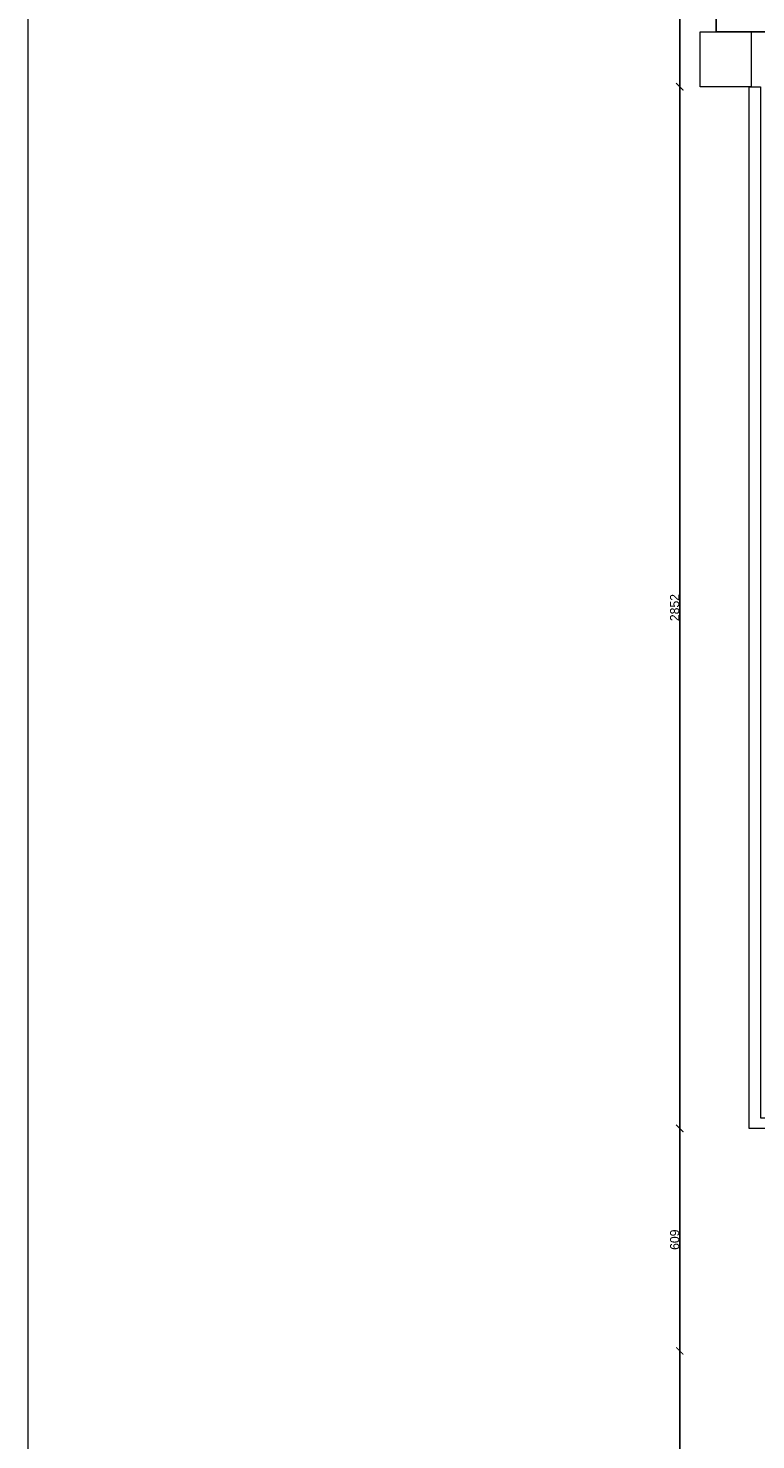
# Model space of a CAD drawing. Header units: centimetres. Extents: x -17621 to 77377, y -18613 to 66.
# Tile 100 of 173: x 23256 to 25246, y -14749 to -10886. Entities that reach past the tile are written whole.
import ezdxf

# ---------------------------------------------------------------- set-up
doc = ezdxf.new("R2010")
doc.units = ezdxf.units.CM
doc.layers.add('0-wymiarowanie rys.CAD', color=5, linetype='Continuous', lineweight=0, true_color=0x0000ff)
doc.layers.add('PDF3_A220 ŚCIANY WEWNĘTRZNE', color=7, linetype='Continuous')
doc.layers.add('PDF3_WIDOKOWA', color=7, linetype='Continuous')
doc.styles.add('PDF Century Gothic', font='GOTHIC.TTF')
doc.dimstyles.new('ISO-25', dxfattribs={"dimtxt": 25, "dimasz": 20, "dimexe": 0.6, "dimexo": 0.375, "dimtad": 1, "dimdec": 0, "dimtxsty": 'PDF Century Gothic', "dimblk": 'ARCHTICK', "dimcen": 2.5, "dimadec": 1, "dimazin": 0, "dimtfac": 1, "dimtdec": 0, "dimtmove": 0, "dimatfit": 3, "dimldrblk": 'ARCHTICK', "dimfxl": 2, "dimfxlon": 1, "dimarcsym": 0})

# ---------------------------------------------------------------- blocks, each defined once
blk = doc.blocks.new('_ArchTick')
at = {"color": 0, "linetype": 'ByBlock', "const_width": 0.15}
blk.add_lwpolyline([(-0.5, -0.5), (0.5, 0.5)], dxfattribs=at)
blk = doc.blocks.new('*D1101')
at = {"layer": '0-wymiarowanie rys.CAD', "color": 0, "linetype": 'Continuous', "lineweight": -2, "transparency": 16777216}
for p, q in [((25040.4, -6527), (25037.8, -6527)), ((25038.4, -6527), (25038.4, -11045.7)), ((25040.4, -11045.7), (25037.8, -11045.7))]:
    blk.add_line(p, q, dxfattribs=at)
at = {"layer": 'Defpoints', "color": 0, "linetype": 'Continuous', "transparency": 16777216}
for p in [(25138.1, -6527), (25038.4, -11045.7), (25138.1, -11045.7)]:
    blk.add_point(p, dxfattribs=at)
at = {"layer": '0-wymiarowanie rys.CAD', "color": 0, "linetype": 'Continuous', "lineweight": -2, "transparency": 16777216, "xscale": 20, "yscale": 20, "zscale": 20}
for p, rotation in [((25038.4, -6527), 90), ((25038.4, -11045.7), 270)]:
    blk.add_blockref('_ArchTick', p, dxfattribs=dict(at, rotation=rotation))
at = {"layer": '0-wymiarowanie rys.CAD', "color": 0, "linetype": 'Continuous', "transparency": 16777216, "insert": (25024.6, -8786.3), "char_height": 25, "attachment_point": 5, "rotation": 90, "style": 'PDF Century Gothic'}
blk.add_mtext('4519', dxfattribs=at)
blk = doc.blocks.new('*D1102')
at = {"layer": '0-wymiarowanie rys.CAD', "color": 0, "linetype": 'Continuous', "lineweight": -2, "transparency": 16777216}
for p, q in [((25040.4, -11045.7), (25037.8, -11045.7)), ((25038.4, -11045.7), (25038.4, -13897.2)), ((25040.4, -13897.2), (25037.8, -13897.2))]:
    blk.add_line(p, q, dxfattribs=at)
at = {"layer": 'Defpoints', "color": 0, "linetype": 'Continuous', "transparency": 16777216}
for p in [(25094.1, -11045.7), (25038.4, -13897.2), (25094.1, -13897.2)]:
    blk.add_point(p, dxfattribs=at)
at = {"layer": '0-wymiarowanie rys.CAD', "color": 0, "linetype": 'Continuous', "lineweight": -2, "transparency": 16777216, "xscale": 20, "yscale": 20, "zscale": 20}
for p, rotation in [((25038.4, -11045.7), 90), ((25038.4, -13897.2), 270)]:
    blk.add_blockref('_ArchTick', p, dxfattribs=dict(at, rotation=rotation))
at = {"layer": '0-wymiarowanie rys.CAD', "color": 0, "linetype": 'Continuous', "transparency": 16777216, "insert": (25024.6, -12471.4), "char_height": 25, "attachment_point": 5, "rotation": 90, "style": 'PDF Century Gothic'}
blk.add_mtext('2852', dxfattribs=at)
blk = doc.blocks.new('*D1103')
at = {"layer": '0-wymiarowanie rys.CAD', "color": 0, "linetype": 'Continuous', "lineweight": -2, "transparency": 16777216}
for p, q in [((25040.4, -13897.2), (25037.8, -13897.2)), ((25038.4, -13897.2), (25038.4, -14506)), ((25040.4, -14506), (25037.8, -14506))]:
    blk.add_line(p, q, dxfattribs=at)
at = {"layer": 'Defpoints', "color": 0, "linetype": 'Continuous', "transparency": 16777216}
for p in [(25228.7, -13897.2), (25038.4, -14506), (25228.7, -14506)]:
    blk.add_point(p, dxfattribs=at)
at = {"layer": '0-wymiarowanie rys.CAD', "color": 0, "linetype": 'Continuous', "lineweight": -2, "transparency": 16777216, "xscale": 20, "yscale": 20, "zscale": 20}
for p, rotation in [((25038.4, -13897.2), 90), ((25038.4, -14506), 270)]:
    blk.add_blockref('_ArchTick', p, dxfattribs=dict(at, rotation=rotation))
at = {"layer": '0-wymiarowanie rys.CAD', "color": 0, "linetype": 'Continuous', "transparency": 16777216, "insert": (25024.6, -14201.6), "char_height": 25, "attachment_point": 5, "rotation": 90, "style": 'PDF Century Gothic'}
blk.add_mtext('609', dxfattribs=at)
blk = doc.blocks.new('*D1104')
at = {"layer": '0-wymiarowanie rys.CAD', "color": 0, "linetype": 'Continuous', "lineweight": -2, "transparency": 16777216}
for p, q in [((25040.4, -14506), (25037.8, -14506)), ((25038.4, -14506), (25038.4, -15296.7)), ((25040.4, -15296.7), (25037.8, -15296.7))]:
    blk.add_line(p, q, dxfattribs=at)
at = {"layer": 'Defpoints', "color": 0, "linetype": 'Continuous', "transparency": 16777216}
for p in [(25578.4, -14506), (25038.4, -15296.7), (25578.4, -15296.7)]:
    blk.add_point(p, dxfattribs=at)
at = {"layer": '0-wymiarowanie rys.CAD', "color": 0, "linetype": 'Continuous', "lineweight": -2, "transparency": 16777216, "xscale": 20, "yscale": 20, "zscale": 20}
for p, rotation in [((25038.4, -14506), 90), ((25038.4, -15296.7), 270)]:
    blk.add_blockref('_ArchTick', p, dxfattribs=dict(at, rotation=rotation))
at = {"layer": '0-wymiarowanie rys.CAD', "color": 0, "linetype": 'Continuous', "transparency": 16777216, "insert": (25024.6, -14901.4), "char_height": 25, "attachment_point": 5, "rotation": 90, "style": 'PDF Century Gothic'}
blk.add_mtext('791', dxfattribs=at)

msp = doc.modelspace()

# ---------------------------------------------------------------- linework, layer by layer
at = {"layer": 'PDF3_A220 ŚCIANY WEWNĘTRZNE', "lineweight": 25}
msp.add_lwpolyline([(25138.1, -10816.2), (25175.4, -10816.2), (25175.4, -10858.5), (27598.5, -10858.5), (27598.5, -10827.2), (28228.4, -10827.2), (28228.4, -10821.3), (28263.1, -10821.3), (28263.1, -10864.5), (27629.8, -10864.5), (27629.8, -10895.8), (25138.1, -10895.8)], close=True, dxfattribs=at)
at = {"layer": 'PDF3_WIDOKOWA', "color": 7, "lineweight": 5, "true_color": 0xffffff}
msp.add_lwpolyline([(23255.5, -18612.7), (23255.5, -5688.3), (38944.3, -5683.2), (38944.3, -18607.7)], close=True, dxfattribs=at)
at = {"layer": 'PDF3_WIDOKOWA', "lineweight": 5}
msp.add_lwpolyline([(25094.1, -10895.8), (25233.8, -10895.8), (25233.8, -11045.7), (25094.1, -11045.7)], close=True, dxfattribs=at)
msp.add_lwpolyline([(28263.1, -14506), (25578.4, -14506), (25578.4, -13897.2), (25228.7, -13897.2), (25228.7, -11045.7), (25259.2, -11045.7), (25259.2, -13867.6), (25608.8, -13867.6), (25608.8, -14475.5), (28263.1, -14476.3)], dxfattribs=at)

# ---------------------------------------------------------------- dimensions: what is measured, and where the dimension line sits
at = {"layer": '0-wymiarowanie rys.CAD', "linetype": 'Continuous'}
for base, p1, p2, picture, middle in [((25038.4, -11045.7), (25138.1, -6527), (25138.1, -11045.7), '*D1101', (25024.6, -8786.3)), ((25038.37, -13897.2101), (25094.0746, -11045.654), (25094.0746, -13897.2101), '*D1102', (25024.6162, -12471.4321)), ((25038.4, -14506), (25228.7, -13897.2), (25228.7, -14506), '*D1103', (25024.6, -14201.6)), ((25038.4, -15296.7), (25578.4, -14506), (25578.4, -15296.7), '*D1104', (25024.6, -14901.4))]:
    dim = msp.add_linear_dim(base=base, p1=p1, p2=p2, angle=90, dimstyle='ISO-25', dxfattribs=at)
    dim.commit()
    dim.dimension.update_dxf_attribs({"geometry": picture, "text_midpoint": middle})

doc.saveas('drawing.dxf')
